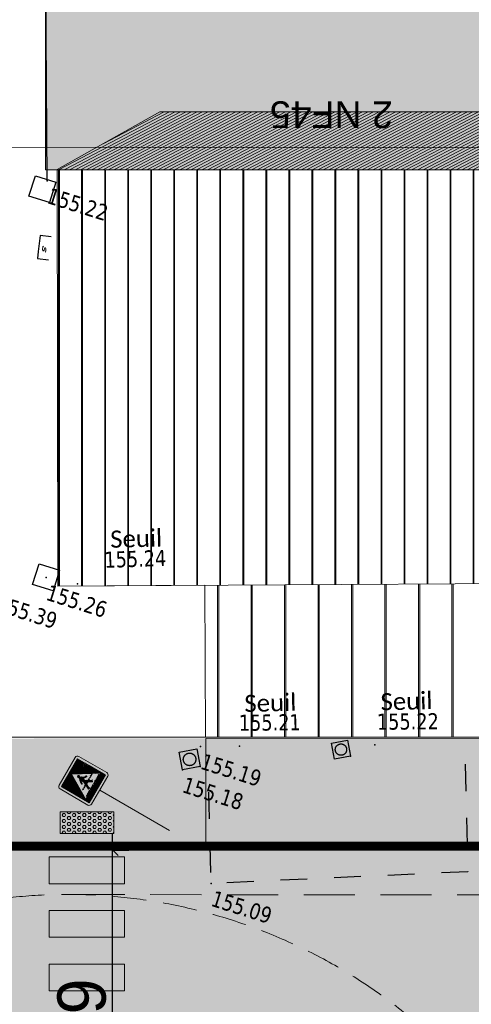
# Model space of a CAD drawing. Header units: millimetres. Extents: x 24647 to 200269, y -67453 to 4484.
# Tile 167 of 231: x 35540 to 36382, y -50688 to -48852. Entities that reach past the tile are written whole.
import ezdxf
from ezdxf.enums import TextEntityAlignment as Align
from ezdxf.lldxf.tags import DXFTag

# ---------------------------------------------------------------- set-up
doc = ezdxf.new("R2010")
doc.units = ezdxf.units.MM
for name, pattern in [('CACHE2', [4.7625, 3.175, -1.5875]), ('Continue', [1, 1, 0]), ('Ligne de quadrillage', [22.225, 12.7, -3.175, 3.175, -3.175]), ('Voie_sigh_lcon', [1, 1, 0]), ('Voie_sigh_seram', [1, 0.5, -0.5])]:
    doc.linetypes.add(name, pattern=pattern)
doc.layers.get('0').update_dxf_attribs({"lineweight": 9})
doc.layers.add('- Poly 02', color=7, linetype='Continuous', lineweight=13, true_color=0x51879e, plot=False)
doc.layers.add('0_Construction 1', color=80, linetype='Continuous', lineweight=13, plot=False)
for name, color, linetype, lineweight in [('0_Cotes 500', 137, 'Continuous', 5), ('0_Marquage au sol', 201, 'Continuous', 5), ('0H_Végétation', 73, 'Continuous', 9), ('E_Pointillé', 7, 'CACHE2', 5), ('E_Trait Epais', 42, 'Continuous', 30), ('E_Trait Vu', 142, 'Continuous', 20), ('EH_V_Zinc', 8, 'Continuous', 9), ('P_Trait tres fin', 151, 'Continuous', 9), ('P_Voirie', 41, 'Continuous', 15)]:
    doc.layers.add(name, color=color, linetype=linetype, lineweight=lineweight)
doc.layers.add('0H_Sols', color=9, linetype='Continuous', lineweight=5, transparency=0.5)
for name, color, linetype in [('Assa_sym_A', 7, 'Continue'), ('Bati_sou', 7, 'Continue'), ('Limi_clo', 7, 'Cloture_Legere'), ('Topo_ptco', 7, 'Continue'), ('Topo_ptco_alt', 3, 'Continue'), ('Voie_sigh', 7, 'Voie_sigh_lcon')]:
    doc.layers.add(name, color=color, linetype=linetype)
doc.layers.add('Hach Ombre', color=7, linetype='Continuous', lineweight=13, true_color=0x303030)
doc.layers.add('R_CFA', color=7, linetype='ELEC_CFA', lineweight=18, true_color=0x00b32d)
doc.styles.add('Agency Style', font='arial.ttf')
doc.styles.add('Legend', font='calibri.ttf')
doc.styles.add('LOGO', font='ITALICC8.SHX')
doc.styles.get("Standard").update_dxf_attribs({"font": 'GOTHIC.TTF'})
doc.styles.add('Verdana 1.0', font='verdana.ttf', dxfattribs={"width": 0.8, "height": 0.2})
doc.linetypes.add('Cloture_Legere', pattern='A,1,[1,croix.shx,S=0.2,R=0,X=-0.3,Y=0],0.0001', length=1.0001)
tags = doc.linetypes.add('ELEC_CFA', pattern='A,12,-5,["CFA",Standard,S=2.54,R=0,X=-2.54,Y=-1.27],-5', length=22).pattern_tags.tags
tags[6] = DXFTag(74, 10)
doc.linetypes.add('LIMITE2', pattern='A,6.35,-2.54,[132,ltypeshp.shx,S=2.54,R=0,X=-2.54,Y=0],-2.54,25.4', length=36.83)
doc.dimstyles.new('Cotes 500', dxfattribs={"dimtxt": 90, "dimasz": 20, "dimexe": 30, "dimexo": 50, "dimgap": 10, "dimtad": 1, "dimdec": 0, "dimzin": 9, "dimdsep": 46, "dimtxsty": 'Standard', "dimblk": 'OBLIQUE', "dimcen": -25, "dimdle": 30, "dimazin": 0, "dimtfac": 1, "dimtdec": 0, "dimtix": 1, "dimtmove": 0, "dimatfit": 3, "dimldrblk": 'SMALL', "dimfxl": 100, "dimfxlon": 1, "dimarcsym": 0})

# ---------------------------------------------------------------- blocks, each defined once
blk = doc.blocks.new('_Oblique')
at = {"color": 0, "linetype": 'ByBlock', "lineweight": -2}
blk.add_line((-0.5, -0.5), (0.5, 0.5), dxfattribs=at)
blk = doc.blocks.new('*D604')
at = {"layer": '0_Cotes 500', "color": 0, "lineweight": -2, "transparency": 16777216}
for p, q in [((35713.4, -51109.9), (35713.4, -50370.6)), ((35713.4, -50400.6), (35743.4, -50400.6)), ((35713.4, -51079.9), (35683.4, -51079.9))]:
    blk.add_line(p, q, dxfattribs=at)
at = {"layer": 'Defpoints', "color": 0, "transparency": 16777216}
for p in [(35713.4, -50400.6), (35713.4, -50400.6), (35713.4, -51079.9)]:
    blk.add_point(p, dxfattribs=at)
at = {"layer": '0_Cotes 500', "color": 0, "lineweight": -2, "transparency": 16777216, "xscale": 20, "yscale": 20, "zscale": 20}
for p, rotation in [((35713.4, -50400.6), 90.00000000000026), ((35713.4, -51079.9), 270.0000000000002)]:
    blk.add_blockref('_Oblique', p, dxfattribs=dict(at, rotation=rotation))
at = {"layer": '0_Cotes 500', "color": 0, "transparency": 16777216, "insert": (35656.1, -50740.3), "char_height": 90, "attachment_point": 5, "rotation": 90}
blk.add_mtext('679', dxfattribs=at)
blk = doc.blocks.new('_Small')
at = {"color": 0, "linetype": 'ByBlock', "lineweight": -2}
blk.add_circle((0, 0), 0.25, dxfattribs=at)
blk = doc.blocks.new('Topo_Ptco')
at = {"color": 0}
blk.add_point((0, 0), dxfattribs=at)
at = {"layer": 'Topo_ptco_alt', "style": 'Verdana 1.0', "width": 0.8}
blk.add_attdef('ALT', text='', height=0.3, dxfattribs=at).set_placement((0.1, -0.1), align=Align.TOP_LEFT)
blk = doc.blocks.new('Assa_Reg_Car')
at = {"color": 7, "linetype": 'ByBlock', "lineweight": -2}
for p, q in [((0, 0), (0, 1)), ((0, 1), (1, 1)), ((1, 1), (1, 0)), ((1, 0), (0, 0))]:
    blk.add_line(p, q, dxfattribs=at)
blk.add_circle((0.5, 0.5), 0.35, dxfattribs=at)
blk = doc.blocks.new('Assa_Bran_Ep')
at = {"color": 5, "linetype": 'ByBlock', "lineweight": -2}
blk.add_lwpolyline([(-0.202, 0.202), (0.198, 0.202), (0.198, -0.198), (-0.202, -0.198)], close=True, dxfattribs=at)
blk = doc.blocks.new('Bati_Sou')
at = {"color": 7, "linetype": 'ByBlock', "lineweight": -2}
blk.add_lwpolyline([(0, 1), (0, 0), (1, 0), (1, 1)], dxfattribs=at)
at = {"color": 7, "linetype": 'ByBlock', "lineweight": -2, "style": 'LOGO'}
blk.add_text('S', height=0.304, dxfattribs=at).set_placement((0.397, 0.353))
blk = doc.blocks.new('plantopo')
at = {"layer": 'Limi_clo', "flags": 128}
blk.add_lwpolyline([(1270588.779, 7266634.312), (1270586.027, 7266642.881), (1270584.439, 7266647.763), (1270604.936, 7266685.409), (1270611.715, 7266688.84), (1270624.222, 7266686.8), (1270636.815, 7266684.863), (1270639.916, 7266672.464), (1270642.88, 7266660.436)], dxfattribs=at)
at = {"layer": 'Voie_sigh', "color": 60, "linetype": 'Voie_sigh_seram', "flags": 128}
blk.add_lwpolyline([(1270599.464, 7266626.253), (1270600.109, 7266624.354), (1270595.609, 7266622.716), (1270594.958, 7266624.619)], dxfattribs=at)
at = {"layer": 'Assa_sym_A', "color": 5}
for p in [(1270588.743, 7266634.132, 155.215), (1270590.971, 7266627.244, 155.263)]:
    blk.add_blockref('Assa_Bran_Ep', p, dxfattribs=at)
at = {"layer": 'Assa_sym_A'}
for p, xscale, yscale, rotation in [((1270597.108, 7266625.617, 155.212), 0.3032583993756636, 0.3032583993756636, 27.55804179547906), ((1270594.465, 7266624.579, 155.184), 0.33408318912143, 0.33408318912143, 27.68084035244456)]:
    blk.add_blockref('Assa_Reg_Car', p, dxfattribs=dict(at, xscale=xscale, yscale=yscale, rotation=rotation))
at = {"layer": 'Bati_sou', "xscale": 0.4314859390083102, "yscale": 0.2078867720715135, "rotation": 280.9588482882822}
blk.add_blockref('Bati_Sou', (1270588.958, 7266633.297, 155.188), dxfattribs=at)
at = {"layer": 'Topo_ptco'}
ref = blk.add_blockref('Topo_Ptco', (1270588.779, 7266634.312, 155.216), dxfattribs=at)
ref.add_attrib('ALT', '155.22', dxfattribs={"layer": 'Topo_ptco_alt', "height": 0.3, "style": 'Verdana 1.0', "width": 0.8}).set_placement((1270588.879, 7266634.212, 155.216), align=Align.TOP_LEFT)
ref = blk.add_blockref('Topo_Ptco', (1270591.564, 7266627.303, 155.24), dxfattribs=at)
ref.add_attrib('ALT', '155.24', dxfattribs={"layer": 'Topo_ptco_alt', "height": 0.3, "rotation": 19.1686, "style": 'Verdana 1.0', "width": 0.8}).set_placement((1270591.859, 7266628.025), align=Align.TOP_LEFT)
ref = blk.add_blockref('Topo_Ptco', (1270590.971, 7266627.244, 155.263), dxfattribs=at)
ref.add_attrib('ALT', '155.26', dxfattribs={"layer": 'Topo_ptco_alt', "height": 0.3, "style": 'Verdana 1.0', "width": 0.8}).set_placement((1270591.071, 7266627.144, 155.263), align=Align.TOP_LEFT)
ref = blk.add_blockref('Topo_Ptco', (1270597.747, 7266626.097, 155.217), dxfattribs=at)
ref.add_attrib('ALT', '155.22', dxfattribs={"layer": 'Topo_ptco_alt', "height": 0.3, "rotation": 17.9379, "style": 'Verdana 1.0', "width": 0.8}).set_placement((1270597.61, 7266626.66), align=Align.TOP_LEFT)
ref = blk.add_blockref('Topo_Ptco', (1270590.148, 7266626.769, 155.39), dxfattribs=at)
ref.add_attrib('ALT', '155.39', dxfattribs={"layer": 'Topo_ptco_alt', "height": 0.3, "style": 'Verdana 1.0', "width": 0.8}).set_placement((1270590.248, 7266626.669, 155.39), align=Align.TOP_LEFT)
ref = blk.add_blockref('Topo_Ptco', (1270595.346, 7266625.319, 155.213), dxfattribs=at)
ref.add_attrib('ALT', '155.21', dxfattribs={"layer": 'Topo_ptco_alt', "height": 0.3, "rotation": 17.9379, "style": 'Verdana 1.0', "width": 0.8}).set_placement((1270595.161, 7266625.873), align=Align.TOP_LEFT)
for p in [(1270597.377, 7266625.757), (1270594.761, 7266624.734)]:
    blk.add_blockref('Topo_Ptco', p, dxfattribs=at)
ref = blk.add_blockref('Topo_Ptco', (1270594.657, 7266625.097, 155.191), dxfattribs=at)
ref.add_attrib('ALT', '155.19', dxfattribs={"layer": 'Topo_ptco_alt', "height": 0.3, "style": 'Verdana 1.0', "width": 0.8}).set_placement((1270594.757, 7266624.997, 155.191), align=Align.TOP_LEFT)
ref = blk.add_blockref('Topo_Ptco', (1270594.465, 7266624.579, 155.179), dxfattribs=at)
ref.add_attrib('ALT', '155.18', dxfattribs={"layer": 'Topo_ptco_alt', "height": 0.3, "style": 'Verdana 1.0', "width": 0.8}).set_placement((1270594.565, 7266624.479, 155.179), align=Align.TOP_LEFT)
ref = blk.add_blockref('Topo_Ptco', (1270595.609, 7266622.716, 155.095), dxfattribs=at)
ref.add_attrib('ALT', '155.09', dxfattribs={"layer": 'Topo_ptco_alt', "height": 0.3, "style": 'Verdana 1.0', "width": 0.8}).set_placement((1270595.709, 7266622.616, 155.095), align=Align.TOP_LEFT)
at = {"style": 'Legend'}
for p in [(1270591.949, 7266628.129), (1270597.661, 7266626.74), (1270595.25, 7266625.952)]:
    blk.add_text('Seuil', height=0.32, rotation=18.9602, dxfattribs=at).set_placement(p)
blk = doc.blocks.new('Sign 29-PH')
at = {"color": 5, "linetype": 'Continuous', "true_color": 0x0000fa}
for p, q in [((-30, 30.6), (4.4, 65)), ((-30, 31.9), (3.1, 65)), ((-30, 33.1), (1.9, 65)), ((-30, 34.3), (0.7, 65)), ((-30, 35.6), (-0.6, 65)), ((-30, 36.8), (-1.8, 65)), ((-30, 38.1), (-3.1, 65)), ((-30, 39.3), (-4.3, 65)), ((-30, 40.5), (-5.5, 65)), ((-30, 41.8), (-6.8, 65)), ((-30, 43), (-8, 65)), ((-30, 44.2), (-9.2, 65)), ((-30, 45.5), (-10.5, 65)), ((-30, 46.7), (-11.7, 65)), ((-30, 48), (-13, 65)), ((-30, 49.2), (-14.2, 65)), ((-30, 50.4), (-15.4, 65)), ((-30, 51.7), (-16.7, 65)), ((-30, 52.9), (-17.9, 65)), ((-30, 54.1), (-19.1, 65)), ((-30, 55.4), (-20.4, 65)), ((-30, 56.6), (-21.6, 65)), ((-30, 57.9), (-22.9, 65)), ((-30, 59.1), (-24.1, 65)), ((-30, 60.3), (-25.3, 65)), ((-30, 61.6), (-26.6, 65)), ((-30, 62.8), (-27.8, 65)), ((-30, 64), (-29, 65)), ((-30, 29.4), (-1.1, 58.3)), ((-30, 28.2), (-3.1, 55.1)), ((0.7, 60.1), (5.6, 65)), ((1.2, 59.3), (6.8, 65)), ((1.6, 58.5), (8.1, 65)), ((2.1, 57.8), (9.3, 65)), ((2.5, 57), (10.6, 65)), ((3, 56.2), (11.8, 65)), ((3.5, 55.4), (13, 65)), ((3.9, 54.7), (14.3, 65)), ((4.4, 53.9), (15.5, 65)), ((4.8, 53.1), (16.7, 65)), ((5.3, 52.3), (18, 65)), ((5.7, 51.5), (19.2, 65)), ((6.2, 50.8), (20.5, 65)), ((6.7, 50), (21.7, 65)), ((7.1, 49.2), (22.9, 65)), ((7.6, 48.4), (24.2, 65)), ((8, 47.6), (25.4, 65)), ((8.5, 46.9), (26.6, 65)), ((9, 46.1), (27.9, 65)), ((9.4, 45.3), (29.1, 65)), ((9.9, 44.5), (30, 64.6)), ((10.3, 43.7), (30, 63.4)), ((10.8, 43), (30, 62.2)), ((11.2, 42.2), (30, 60.9)), ((11.7, 41.4), (30, 59.7)), ((12.2, 40.6), (30, 58.5)), ((12.6, 39.8), (30, 57.2)), ((13.1, 39.1), (30, 56)), ((-30, 26.9), (-5, 51.9)), ((-30, 25.7), (-7, 48.7)), ((-30, 24.4), (-9, 45.5)), ((-30, 23.2), (-10.9, 42.3)), ((-30, 22), (-12.9, 39.1)), ((13.5, 38.3), (30, 54.7)), ((14, 37.5), (30, 53.5)), ((14.5, 36.7), (30, 52.3)), ((14.9, 35.9), (30, 51)), ((15.4, 35.2), (30, 49.8)), ((15.8, 34.4), (30, 48.6)), ((16.3, 33.6), (30, 47.3)), ((16.7, 32.8), (30, 46.1)), ((17.2, 32), (30, 44.8)), ((17.7, 31.3), (30, 43.6)), ((18.1, 30.5), (30, 42.4)), ((18.6, 29.7), (30, 41.1)), ((19, 28.9), (30, 39.9)), ((19.5, 28.2), (30, 38.7)), ((19.9, 27.4), (30, 37.4)), ((-30, 20.7), (-14.9, 35.9)), ((-30, 19.5), (-16.8, 32.7)), ((-30, 18.3), (-18.8, 29.5)), ((-30, 17), (-20.7, 26.3)), ((-30, 15.8), (-22.7, 23.1)), ((-30, 14.5), (-24.7, 19.9)), ((20.4, 26.6), (30, 36.2)), ((20.9, 25.8), (30, 34.9)), ((21.3, 25), (30, 33.7)), ((21.8, 24.3), (30, 32.5)), ((22.2, 23.5), (30, 31.2)), ((22.7, 22.7), (30, 30)), ((23.2, 21.9), (30, 28.8)), ((23.6, 21.1), (30, 27.5)), ((24.1, 20.4), (30, 26.3)), ((24.5, 19.6), (30, 25.1)), ((25, 18.8), (30, 23.8)), ((25.4, 18), (30, 22.6)), ((25.9, 17.2), (30, 21.3)), ((26.4, 16.5), (30, 20.1)), ((26.8, 15.7), (30, 18.9)), ((-30, 13.3), (-26.6, 16.7)), ((-30, 12.1), (-28.6, 13.5)), ((-30, 5.9), (-22.5, 13.3)), ((-30, 7.1), (-23.8, 13.3)), ((-30, 8.4), (-25, 13.3)), ((-30, 9.6), (-26.3, 13.3)), ((-30, 10.8), (-27.5, 13.3)), ((-29.6, 5), (-21.3, 13.3)), ((-28.4, 5), (-20.1, 13.3)), ((-27.2, 5), (-18.8, 13.3)), ((-25.9, 5), (-17.6, 13.3)), ((-24.7, 5), (-16.4, 13.3)), ((-23.5, 5), (-15.1, 13.3)), ((-22.2, 5), (-13.9, 13.3)), ((-21, 5), (-12.6, 13.3)), ((-19.7, 5), (-11.4, 13.3)), ((-18.5, 5), (-10.2, 13.3)), ((-17.3, 5), (-8.9, 13.3)), ((-16, 5), (-7.7, 13.3)), ((-14.8, 5), (-6.5, 13.3)), ((-13.6, 5), (-5.2, 13.3)), ((-12.3, 5), (-4, 13.3)), ((-11.1, 5), (-2.7, 13.3)), ((-9.8, 5), (-1.5, 13.3)), ((-8.6, 5), (-0.3, 13.3)), ((-7.4, 5), (1, 13.3)), ((-6.1, 5), (2.2, 13.3)), ((-4.9, 5), (3.4, 13.3)), ((-3.7, 5), (4.7, 13.3)), ((-2.4, 5), (5.9, 13.3)), ((-1.2, 5), (7.2, 13.3)), ((0.1, 5), (8.4, 13.3)), ((1.3, 5), (9.6, 13.3)), ((2.5, 5), (10.9, 13.3)), ((3.8, 5), (12.1, 13.3)), ((5, 5), (13.3, 13.3)), ((6.2, 5), (14.6, 13.3)), ((7.5, 5), (15.8, 13.3)), ((8.7, 5), (17.1, 13.3)), ((9.9, 5), (18.3, 13.3)), ((11.2, 5), (19.5, 13.3)), ((12.4, 5), (20.8, 13.3)), ((13.7, 5), (22, 13.3)), ((14.9, 5), (23.2, 13.3)), ((16.1, 5), (24.5, 13.3)), ((17.4, 5), (25.7, 13.3)), ((18.6, 5), (27, 13.3)), ((19.8, 5), (28.2, 13.3)), ((21.1, 5), (30, 13.9)), ((22.3, 5), (30, 12.7)), ((23.6, 5), (30, 11.4)), ((24.8, 5), (30, 10.2)), ((26, 5), (30, 9)), ((27.3, 14.9), (30, 17.6)), ((27.3, 5), (30, 7.7)), ((27.7, 14.1), (30, 16.4)), ((28.2, 13.3), (30, 15.2)), ((28.5, 5), (30, 6.5)), ((29.7, 5), (30, 5.3))]:
    blk.add_line(p, q, dxfattribs=at)
at = {"linetype": 'Continuous'}
for p, q in [((-10.5, 34.1), (-7.6, 37)), ((-9.8, 33.5), (0.2, 43.5)), ((-7.4, 34.7), (-4.2, 37.9)), ((-5.9, 38.6), (-0.2, 44.4)), ((-4.8, 41), (-2.7, 43.1)), ((-4, 46.7), (-2.1, 48.7)), ((-3.8, 45.7), (-1, 48.5)), ((-3.7, 38.4), (0.9, 42.9)), ((-3.4, 37.5), (1.5, 42.3)), ((-3.1, 45.1), (-0.5, 47.8)), ((-3.1, 36.5), (2.2, 41.8)), ((-2.8, 35.6), (2.8, 41.2)), ((-2.7, 44.3), (0.1, 47.1)), ((-2.6, 43.2), (-0.6, 45.2)), ((-2.5, 34.6), (2, 39.1)), ((-2.3, 33.5), (2, 37.8)), ((2.1, 39.2), (3.4, 40.5)), ((2.7, 38.6), (4, 39.9)), ((3.3, 38), (4.6, 39.2)), ((3.9, 37.3), (5.1, 38.5)), ((4.4, 36.6), (5.5, 37.7)), ((4.9, 35.8), (5.9, 36.9)), ((-9.6, 21.3), (-9.5, 21.4)), ((-8.9, 20.8), (-2.1, 27.6)), ((-8.1, 20.3), (-3.6, 24.9)), ((-7.4, 19.8), (-5.1, 22.1)), ((-7.3, 23.7), (-0.6, 30.3)), ((-6.6, 19.3), (-6.6, 19.4)), ((-6, 26.1), (1.9, 34.1)), ((-4.8, 28.6), (1.9, 35.4)), ((-3.6, 31.1), (1.9, 36.6)), ((0.2, 31.2), (2, 32.9)), ((0.7, 30.4), (2.4, 32.1)), ((1.1, 29.5), (2.8, 31.3)), ((1.5, 28.7), (3.2, 30.4)), ((1.9, 27.9), (3.6, 29.6)), ((2.3, 27.1), (4, 28.8)), ((2.7, 26.3), (4.4, 27.9)), ((3.2, 25.4), (4.8, 27.1)), ((3.6, 24.6), (5.2, 26.3)), ((4, 23.8), (5.7, 25.4)), ((4.4, 23), (6.1, 24.6)), ((4.8, 22.2), (6.5, 23.8)), ((5.3, 21.3), (6.9, 23)), ((5.4, 35.1), (6.4, 36.1)), ((5.7, 20.5), (7.3, 22.1)), ((5.7, 18.1), (8.1, 20.5)), ((5.9, 34.3), (6.8, 35.2)), ((6.1, 19.7), (7.7, 21.3)), ((6.5, 33.7), (7.2, 34.4)), ((7.5, 18.7), (8.5, 19.6))]:
    blk.add_line(p, q, dxfattribs=at)
blk.add_lwpolyline([(-30, 0), (30, 0, 0.414214), (35, 5), (35, 65, 0.414214), (30, 70), (-30, 70, 0.414214), (-35, 65), (-35, 5, 0.414214)], format="xyb", close=True, dxfattribs=at)
at = {"color": 5, "linetype": 'Continuous', "true_color": 0x0000fa}
blk.add_lwpolyline([(-30, 5), (30, 5, 0.267949), (30, 5), (30, 65), (30, 65), (-30, 65, 3.732051), (-30, 65)], format="xyb", close=True, dxfattribs=at)
blk.add_lwpolyline([(-28.7, 13.3), (0.4, 60.7), (28.2, 13.3)], close=True, dxfattribs=at)
at = {"linetype": 'Continuous'}
for points in [[(6.3, 18.1), (8.7, 19.2), (1.9, 33.1), (2, 39.4), (3.9, 37.4), (5.8, 34.4), (6.6, 33.6), (7.2, 34.4), (5.1, 38.6), (3, 41), (0.2, 43.6), (-0.9, 45.7), (0.2, 46.9), (-1, 48.4), (-2.6, 48.8), (-3.6, 48.2), (-4.1, 47), (-3.7, 45.5), (-2.8, 44.9), (-2.6, 43.2), (-4.2, 42.2), (-6.3, 37.7), (-9.8, 35.6), (-10.4, 34.9), (-10.5, 34.6), (-10.5, 34.1), (-10.3, 33.9), (-10.1, 33.7), (-9.7, 33.5), (-9.3, 33.5), (-4.7, 36.4), (-3.8, 39), (-2.2, 33.7), (-8.4, 21.4), (-9.1, 21.7), (-9.6, 21.4), (-6.6, 19.3), (0.1, 31.5), (5.7, 20.5), (6.2, 19.6), (4.9, 18.1)], [(-18.8, 26.8), (-18.4, 28), (-16.7, 28), (-17.5, 26.8)], [(-14.4, 26.8), (-13.7, 28), (-15.4, 28), (-16.2, 26.8)], [(-11, 26.8), (-10.2, 28), (-11.8, 28), (-12.6, 26.8)], [(-6.6, 26.8), (-5.9, 28), (-8.4, 28), (-9.1, 26.8)], [(0.7, 26.8), (1.5, 27.9), (-0.9, 27.9), (-1.7, 26.8)], [(6.9, 26.8), (7.7, 28), (5.8, 28), (5, 26.8)], [(10.3, 26.8), (11.1, 28), (9, 28), (8.3, 26.8)], [(14.4, 26.8), (15.2, 28), (13.5, 28), (12.7, 26.8)], [(-23.6, 14.9), (-22.9, 16.1), (-24.6, 16.1), (-25.4, 14.9)], [(-22.1, 14.9), (-21.7, 16.1), (-20, 16.1), (-20.8, 14.9)], [(-17.8, 14.9), (-17, 16.1), (-18.8, 16.1), (-19.5, 14.9)], [(-14.3, 14.9), (-13.6, 16.1), (-15.1, 16.1), (-15.9, 14.9)], [(-10, 14.9), (-9.2, 16.1), (-11.7, 16.1), (-12.5, 14.9)], [(-5.4, 14.9), (-4.6, 16.1), (-7.1, 16.1), (-7.8, 14.9)], [(-0.6, 14.9), (0.2, 16.1), (-2.2, 16.1), (-3, 14.9)], [(3.3, 14.9), (4.1, 16.1), (2.2, 16.1), (1.4, 14.9)], [(6.9, 14.9), (7.7, 16.1), (5.7, 16.1), (4.9, 14.9)], [(11.1, 14.9), (11.9, 16.1), (10.1, 16.1), (9.4, 14.9)], [(14.2, 15.1), (15, 16.2), (13.2, 16.2), (12.5, 15.1)], [(17.9, 14.9), (18.7, 16.1), (16.9, 16.1), (16.2, 14.9)], [(21.6, 14.9), (22.4, 16.1), (20.6, 16.1), (19.9, 14.9)]]:
    blk.add_lwpolyline(points, close=True, dxfattribs=at)
for points in [[(-15.1, 16.1), (-15.9, 14.9)], [(-11.7, 16.1), (-12.4, 14.9)], [(4.1, 16.1), (3.3, 14.9)]]:
    blk.add_lwpolyline(points, dxfattribs=at)

msp = doc.modelspace()

# ---------------------------------------------------------------- hatches: boundary and pattern name
at = {"layer": '0_Marquage au sol'}
h = msp.add_hatch(dxfattribs=at)
h.set_pattern_fill('HEX', color=256)
h.set_pattern_definition([(0, (49136.9015, -73792.249), (0, 5.4992613), [3.175, -6.35]), (120, (49136.9015, -73792.249), (-4.7625, -2.7496307), [3.175, -6.35]), (60, (49140.0765, -73792.249), (-4.7625, 2.7496307), [3.175, -6.35])])
h.paths.add_polyline_path([(35615.3, -50329.4), (35715.3, -50329.4), (35715.3, -50369.4), (35615.3, -50369.4)])
at = {"layer": '0_Marquage au sol', "true_color": 0xffffff}
h = msp.add_hatch(color=7, dxfattribs=at)
h.dxf.hatch_style = 1
h.paths.add_polyline_path([(35595.3, -50413.1), (35735.3, -50413.1), (35735.3, -50463.1), (35595.3, -50463.1)])
h = msp.add_hatch(color=7, dxfattribs=at)
h.dxf.hatch_style = 1
h.paths.add_polyline_path([(35595.3, -50513.1), (35735.3, -50513.1), (35735.3, -50563.1), (35595.3, -50563.1)])
h = msp.add_hatch(color=7, dxfattribs=at)
h.dxf.hatch_style = 1
h.paths.add_polyline_path([(35595.3, -50613.1), (35735.3, -50613.1), (35735.3, -50663.1), (35595.3, -50663.1)])
at = {"layer": '0H_Sols', "true_color": 0xc2c2c2, "transparency": 33554559}
h = msp.add_hatch(color=9, dxfattribs=at)
h.dxf.hatch_style = 1
edge = h.paths.add_edge_path()
edge.add_line((40986.3, -55255.2), (41857.9, -55741.9))
edge.add_line((41857.9, -55741.9), (42659.3, -54310.1))
edge.add_line((42659.3, -54310.1), (42667, -54234.6))
edge.add_line((42667, -54234.6), (43496.3, -52755))
edge.add_line((43496.3, -52755), (43919.6, -52607.3))
edge.add_line((43919.6, -52607.3), (44647.8, -53012.8))
edge.add_line((44647.8, -53012.8), (44675, -53032))
edge.add_line((44675, -53032), (44921.6, -52661.7))
edge.add_line((44921.6, -52661.7), (42926, -51562.1))
edge.add_line((42926, -51562.1), (43259.5, -50953.5))
edge.add_line((43259.5, -50953.5), (43259.5, -49723.3))
edge.add_line((43259.5, -49723.3), (41532.4, -49723.3))
edge.add_line((41532.4, -49723.3), (41532.4, -48272.4))
edge.add_line((41532.4, -48272.4), (41686.3, -45763.4))
edge.add_line((41686.3, -45763.4), (39409.9, -44633.7))
edge.add_line((39409.9, -44633.7), (39381.5, -44638.5))
edge.add_line((39381.5, -44638.5), (39376.4, -45156.5))
edge.add_line((39376.4, -45156.5), (39325.9, -45226.8))
edge.add_line((39325.9, -45226.8), (37978.9, -45686.6))
edge.add_line((37978.9, -45686.6), (37940.1, -45714))
edge.add_line((37940.1, -45714), (37922.7, -45764.2))
edge.add_line((37922.7, -45764.2), (38326.8, -47497.8))
edge.add_line((38326.8, -47497.8), (37213.1, -47757.4))
edge.add_line((37213.1, -47757.4), (37213.1, -48667.2))
edge.add_line((37213.1, -48667.2), (35588, -48667.2))
edge.add_line((35588, -48667.2), (35588, -49131.7))
edge.add_line((35588, -49131.7), (37606.3, -49131.7))
edge.add_line((37606.3, -49131.7), (37606.3, -47925.3))
edge.add_line((37606.3, -47925.3), (40982.8, -47925.3))
edge.add_line((40982.8, -47925.3), (40982.8, -48943.3))
edge.add_line((40982.8, -48943.3), (40635.2, -48943.3))
edge.add_line((40635.2, -48943.3), (40635.2, -49945.2))
edge.add_line((40635.2, -49945.2), (40812.6, -49944.4))
edge.add_line((40812.6, -49944.4), (40812.6, -49960))
edge.add_line((40812.6, -49960), (43019.6, -49960))
edge.add_line((43019.6, -49960), (43019.6, -50950.2))
edge.add_line((43019.6, -50950.2), (42315.2, -50950.2))
edge.add_line((42315.2, -50950.2), (42315.2, -50803.7))
edge.add_line((42315.2, -50803.7), (40113.8, -50803.7))
edge.add_line((40113.8, -50803.7), (40113.8, -51562.5))
edge.add_line((40113.8, -51562.5), (40914.3, -51562.5))
edge.add_line((40914.3, -51562.5), (40914.3, -52444.6))
edge.add_line((40914.3, -52444.6), (38295.3, -52444.6))
edge.add_line((38295.3, -52444.6), (38295.3, -54201.2))
edge.add_line((38295.3, -54201.2), (38688.7, -54201.2))
edge.add_line((38688.7, -54201.2), (38796.4, -54228.3))
edge.add_line((38796.4, -54228.3), (39088.7, -54398.4))
edge.add_line((39088.7, -54398.4), (39336.4, -54466.3))
edge.add_line((39336.4, -54466.3), (39585.1, -54402.2))
edge.add_line((39585.1, -54402.2), (40817.4, -53709.9))
edge.add_arc((41158, -54434.5), 800.7, 42.1867, 115.1753, ccw=False)
edge.add_line((41751.3, -53896.8), (40986.3, -55255.2))
h = msp.add_hatch(color=9, dxfattribs=at)
h.dxf.hatch_style = 1
edge = h.paths.add_edge_path()
edge.add_line((37552.3, -61430.3), (37002.7, -61396.8))
edge.add_line((37002.7, -61396.8), (37003.6, -61381.8))
edge.add_line((37003.6, -61381.8), (37029.6, -61229.9))
edge.add_line((37029.6, -61229.9), (37072, -61081.8))
edge.add_line((37072, -61081.8), (37118.8, -60948.1))
edge.add_line((37118.8, -60948.1), (37165.5, -60814.5))
edge.add_line((37165.5, -60814.5), (37182.2, -60659.2))
edge.add_line((37182.2, -60659.2), (37186, -60575.3))
edge.add_line((37186, -60575.3), (37182.3, -60396.4))
edge.add_line((37182.3, -60396.4), (37167.8, -59896.6))
edge.add_line((37167.8, -59896.6), (37165.3, -59867.9))
edge.add_line((37165.3, -59867.9), (37093.3, -59373.1))
edge.add_line((37093.3, -59373.1), (37079.6, -59284.1))
edge.add_line((37079.6, -59284.1), (36928, -58807.7))
edge.add_line((36928, -58807.7), (36918.2, -58785))
edge.add_line((36918.2, -58785), (36721.2, -58325.4))
edge.add_line((36721.2, -58325.4), (36712.2, -58306.8))
edge.add_line((36712.2, -58306.8), (36476.9, -57865.6))
edge.add_line((36476.9, -57865.6), (36256.4, -57983.5))
edge.add_line((36256.4, -57983.5), (35594.1, -56854.6))
edge.add_line((35594.1, -56854.6), (35585.1, -56839.3))
edge.add_line((35585.1, -56839.3), (34981.2, -55818.2))
edge.add_line((34981.2, -55818.2), (34716.1, -54952.2))
edge.add_line((34716.1, -54952.2), (34577.5, -53729.4))
edge.add_line((34577.5, -53729.4), (34495.5, -52232.5))
edge.add_line((34495.5, -52232.5), (34472.8, -51427.2))
edge.add_arc((35472.5, -51400.6), 1000, 90, 181.5254, ccw=False)
edge.add_line((35472.5, -50400.6), (36646.4, -50400.6))
edge.add_arc((36619.2, -51402.1), 1001.9, 2.233, 88.4441, ccw=False)
edge.add_line((37620.4, -51363.1), (37620.4, -56339.7))
edge.add_line((37620.4, -56339.7), (37555.9, -56644))
edge.add_line((37555.9, -56644), (37135, -57592.4))
edge.add_line((37135, -57592.4), (37140.6, -57929))
edge.add_line((37140.6, -57929), (37365.8, -58393.9))
edge.add_line((37365.8, -58393.9), (37388.8, -58446.2))
edge.add_line((37388.8, -58446.2), (37408.1, -58500))
edge.add_line((37408.1, -58500), (37598.3, -59097.6))
edge.add_line((37598.3, -59097.6), (37615.6, -59160.7))
edge.add_line((37615.6, -59160.7), (37627.7, -59225.1))
edge.add_line((37627.7, -59225.1), (37668.6, -59506.9))
edge.add_line((37668.6, -59506.9), (37709.6, -59788.7))
edge.add_line((37709.6, -59788.7), (37714.9, -59834.6))
edge.add_line((37714.9, -59834.6), (37717.6, -59880.7))
edge.add_line((37717.6, -59880.7), (37727.2, -60210.8))
edge.add_line((37727.2, -60210.8), (37736.7, -60541))
edge.add_line((37736.7, -60541), (37736.3, -60599.9))
edge.add_line((37736.3, -60599.9), (37728.8, -60767.7))
edge.add_line((37728.8, -60767.7), (37715.1, -60883.5))
edge.add_line((37715.1, -60883.5), (37684.7, -60996.1))
edge.add_line((37684.7, -60996.1), (37637.9, -61129.7))
edge.add_line((37637.9, -61129.7), (37591.2, -61263.4))
edge.add_line((37591.2, -61263.4), (37567.3, -61345.8))
edge.add_line((37567.3, -61345.8), (37552.3, -61430.3))
edge = h.paths.add_edge_path(flags=16)
edge.add_line((36230.4, -51976), (36230.4, -51640.6))
edge.add_arc((35665.3, -51640.6), 565.1, 0, 180)
edge.add_line((35100.3, -51640.6), (35100.3, -54355.9))
edge.add_line((35100.3, -54355.9), (35100.3, -54690.9))
edge.add_line((35100.3, -54690.9), (35111.3, -54838.9))
edge.add_line((35111.3, -54838.9), (35144.1, -54983.6))
edge.add_line((35144.1, -54983.6), (35332.1, -55597.9))
edge.add_line((35332.1, -55597.9), (35352.9, -55653.8))
edge.add_line((35352.9, -55653.8), (35380.2, -55706.8))
edge.add_line((35380.2, -55706.8), (35951.4, -56669.1))
edge.add_arc((36080.4, -56592.5), 150, 210.6903, 360)
edge.add_line((36230.4, -56592.5), (36230.4, -51976))
edge = h.paths.add_edge_path(flags=16)
edge.add_line((36630.4, -51855.7), (36630.4, -56985.2))
edge.add_line((36630.4, -56985.2), (36637.7, -57038.7))
edge.add_line((36637.7, -57038.7), (36678.7, -57121.1))
edge.add_line((36678.7, -57121.1), (36698.4, -57153.8))
edge.add_arc((36826.9, -57076.4), 150, 211.0465, 336.0686)
edge.add_line((36964, -57137.3), (37236, -56524.5))
edge.add_line((37236, -56524.5), (37261.7, -56445.2))
edge.add_line((37261.7, -56445.2), (37270.4, -56362.3))
edge.add_line((37270.4, -56362.3), (37270.4, -51375.7))
edge.add_arc((37190.4, -51370.4), 80.2, 356.2153, 543.7847)
edge.add_line((37110.4, -51375.7), (36630.4, -51855.7))
at = {"layer": '0H_Végétation', "transparency": 33554687}
h = msp.add_hatch(dxfattribs=at)
h.set_pattern_fill('ANSI35', color=256, scale=8)
h.set_pattern_definition([(117.612453, (-14100.4, 36322.35), (-45.014025, -23.545223), []), (117.612453, (-14089.667, 36356.63), (-45.014025, -23.545223), [63.5, -12.7, 0, -12.7])])
h.paths.add_polyline_path([(35579.3, -47738.7), (35588, -48667.2), (37213.1, -48667.2), (37213.1, -47757.4), (38326.8, -47497.8), (37922.7, -45764.2), (37928.3, -45728.1), (37951.8, -45699.8), (37978.9, -45686.6), (39255.7, -45256.4), (39325.9, -45226.8), (39369.4, -45179.6), (39376.4, -45156.5), (39381.5, -44638.5), (38660.4, -44758.6)])
h.paths.add_polyline_path([(43747.7, -46989.1), (41535.1, -48277.1), (41531.4, -49720), (43259.5, -49723.3), (43259.5, -50953.5), (42926, -51562.1), (44921.6, -52661.7), (46802.5, -50037.6), (44770.3, -48668.2)])
edge = h.paths.add_edge_path()
edge.add_line((38296.1, -56898.8), (41532, -58639.5))
edge.add_line((41532, -58639.5), (42181.1, -57586.8))
edge.add_line((42181.1, -57586.8), (42480.2, -56961.4))
edge.add_line((42480.2, -56961.4), (42623.3, -56617.5))
edge.add_line((42623.3, -56617.5), (42257.4, -56357.3))
edge.add_line((42257.4, -56357.3), (42513.4, -56115.2))
edge.add_line((42513.4, -56115.2), (43335.7, -54700.8))
edge.add_line((43335.7, -54700.8), (42659.3, -54310.1))
edge.add_line((42659.3, -54310.1), (42667, -54234.6))
edge.add_line((42667, -54234.6), (42844.8, -53913.1))
edge.add_line((42844.8, -53913.1), (43496.3, -52755))
edge.add_arc((43801.2, -52948.2), 360.9, 70.8511, 147.6337, ccw=False)
edge.add_line((43919.6, -52607.3), (44620.5, -52993.7))
edge.add_line((44620.5, -52993.7), (44675, -53032))
edge.add_line((44675, -53032), (44757.7, -53151.6))
edge.add_line((44757.7, -53151.6), (44874.5, -53248.3))
edge.add_line((44874.5, -53248.3), (44864.1, -53269.6))
edge.add_line((44864.1, -53269.6), (44874.6, -53284.9))
edge.add_line((44874.6, -53284.9), (44445.3, -54169.9))
edge.add_line((44445.3, -54169.9), (43972.2, -55145.1))
edge.add_line((43972.2, -55145.1), (43914, -55291.4))
edge.add_line((43914, -55291.4), (43820.2, -55527))
edge.add_line((43820.2, -55527), (43755.9, -55688.4))
edge.add_line((43755.9, -55688.4), (43727.8, -55759))
edge.add_line((43727.8, -55759), (43412.7, -56550.4))
edge.add_line((43412.7, -56550.4), (42853.1, -57955.8))
edge.add_line((42853.1, -57955.8), (42433.9, -59106.2))
edge.add_line((42433.9, -59106.2), (38295.4, -60925.1))
edge.add_line((38295.4, -60925.1), (38296.1, -56898.8))
edge = h.paths.add_edge_path(flags=17)
edge.add_arc((41158, -54434.5), 800.7, 42.1867, 115.1753)
edge.add_line((40817.4, -53709.9), (39585.1, -54402.2))
edge.add_arc((39340.2, -53966.3), 500, 239.7913, 299.3295, ccw=False)
edge.add_line((39088.7, -54398.4), (38796.4, -54228.3))
edge.add_arc((38695.8, -54401.1), 200, 59.7913, 180)
edge.add_line((38495.8, -54401.1), (38495.8, -55284.7))
edge.add_arc((38995.8, -55284.7), 500, 180, 239.6721)
edge.add_line((38743.3, -55716.2), (39239.7, -56006.6))
edge.add_arc((39787.2, -54938.7), 1200.1, 242.8599, 330.2439)
edge.add_line((40829.1, -55534.3), (41751.3, -53896.8))
at = {"layer": 'EH_V_Zinc'}
h = msp.add_hatch(dxfattribs=at)
h.set_pattern_fill('JIS_LC_8', color=256, scale=5.5, angle=45, style=0)
h.set_pattern_definition([(90, (-6729.594, -41696), (-42.9, 0), []), (90, (-6728.04, -41694.443), (-42.9, 0), [])])
h.paths.add_polyline_path([(38624, -49131.7), (37669.5, -49134.9), (37669.5, -49133.9), (35610.2, -49131.7), (35611.2, -49907.9), (35884.9, -49906.3), (36880, -49900.5), (36878.5, -49685.3), (37238.1, -49683.2), (37239.6, -49898.4), (38110.1, -49893.3), (38108.5, -49678.1), (38622.8, -49675.1)])
h.paths.add_polyline_path([(43019.6, -50384.5), (43019.6, -49960), (41531.4, -49960), (40812.7, -49960), (40812.6, -49945.2), (40113.8, -49945.2), (40113.8, -49965.2), (40113.8, -50384.5)])
h = msp.add_hatch(dxfattribs=at)
h.set_pattern_fill('JIS_LC_8', color=256, scale=8, angle=45, style=0)
h.set_pattern_definition([(90, (-6585.683, -28510.84), (-62.4, 0), []), (90, (-6583.42, -28508.574), (-62.4, 0), [])])
h.paths.add_polyline_path([(38622.8, -49675.1), (38108.5, -49678.1), (38110.1, -49893.3), (37239.6, -49898.4), (37238.1, -49683.2), (36878.5, -49685.3), (36880, -49900.5), (35884.9, -49906.3), (35886.5, -50189.6), (36895.5, -50190), (36895.5, -50190), (37612.4, -50192.3), (37614.8, -50192.4), (38624, -50189.5)])
h.paths.add_polyline_path([(43019.6, -50950.2), (43019.6, -50384.5), (40113.8, -50384.5), (40113.8, -50803.7), (42315.2, -50803.7), (42315.2, -50950.2)])
at = {"layer": 'Hach Ombre', "transparency": 33554559}
h = msp.add_hatch(dxfattribs=at)
h.set_pattern_fill('ANSI31', color=256, scale=1.5, angle=-17.3875)
h.set_pattern_definition([(27.612453, (-790.0097, -8492.582), (-2.20736466, 4.22006487), [])])
h.paths.add_polyline_path([(41124.2, -47783.8), (37747.7, -47783.8), (37747.7, -47925.3), (40982.8, -47925.3), (40982.8, -48943), (41124.2, -48801.5), (41167.3, -48249.4)])
h.paths.add_polyline_path([(35610.2, -49131.2), (35801.1, -49023.7), (37598.8, -49023.7), (37598.8, -49131.7)])
h.paths.add_polyline_path([(37598.8, -49131.7), (38303.3, -49131.7), (38303.3, -49100.4), (37598.8, -49100.4)])
h.paths.add_polyline_path([(38682.7, -49254.5), (40172.5, -49254.5), (40172.5, -49945.2), (40116.7, -50384.5), (40172.5, -50803.7), (40113.8, -50803.7), (40113.8, -49313.2), (38624, -49313.2)])
h.paths.add_polyline_path([(40762.5, -48943.3), (40762.5, -49945.2), (40635.2, -49945.2), (40635.2, -48943.3)])
h.paths.add_polyline_path([(43019.6, -50950.2), (43141.2, -50858.5), (43284.8, -50227.5), (43139.3, -49864.6), (40762.5, -49864.6), (40762.5, -49945.2), (40812.6, -49945.2), (40812.7, -49960), (43019.6, -49960)])
h.paths.add_polyline_path([(41055.8, -51421.1), (40241.1, -51421.1), (40241.1, -51562.5), (40914.3, -51562.5), (40914.3, -52303.2), (41055.8, -52303.2), (41098.9, -51819)])
h.paths.add_polyline_path([(40299.1, -50803.7), (40299.1, -51021.2), (40241.1, -51079.2), (40241.1, -51562.5), (40113.8, -51562.5), (40113.8, -50803.7)])
h.paths.add_polyline_path([(38401.6, -50743), (38401.6, -50636.9), (38624, -50644), (38624, -50742.5)])
h.paths.add_polyline_path([(39799.1, -50545.2), (39108.6, -50545.2), (39108.6, -49875.5), (39009.6, -49875.5), (39009.6, -50644.2), (39799.1, -50644.2)], flags=17)
h.paths.add_polyline_path([(38624, -51562.5), (40113.8, -51562.5), (40113.8, -51551.3), (38624, -51551.3)])
at = {"layer": 'P_Voirie', "true_color": 0xe7e4d0, "transparency": 33554687}
h = msp.add_hatch(color=254, dxfattribs=at)
h.dxf.hatch_style = 1
edge = h.paths.add_edge_path(flags=17)
edge.add_line((37255.4, -56067.3), (37125.4, -56197.3))
edge.add_line((37125.4, -56197.3), (37125.2, -51370.4))
edge.add_arc((37190.3, -51370.3), 65.1, -0.079, 180.079, ccw=False)
edge.add_line((37255.4, -51370.4), (37255.4, -56067.3))
edge = h.paths.add_edge_path(flags=16)
edge.add_line((37320.1, -50369.7), (37320.3, -50432))
edge.add_arc((36620.4, -51400.6), 1195, 31.1849, 54.1492, ccw=False)
edge.add_line((37642.7, -50781.8), (38018, -50554.6))
edge.add_arc((37966.3, -50469.1), 100, 301.1849, 450.1503)
edge.add_line((37966, -50369.1), (37320.1, -50370.8))
edge = h.paths.add_edge_path()
edge.add_line((36672.5, -50386.9), (36672.5, -50191.3))
edge.add_line((36672.5, -50191.3), (35472.5, -50192.4))
edge.add_line((35472.5, -50192.4), (35472.5, -50385.6))
edge.add_line((35472.5, -50385.6), (36620.4, -50385.6))
edge.add_arc((36620.4, -51400.6), 1015, 87.0594, 90, ccw=False)
edge = h.paths.add_edge_path()
edge.add_line((37320.3, -50432), (37320.2, -50418.3))
edge.add_line((37320.2, -50418.3), (36875.9, -50418.3))
edge.add_arc((36620.4, -51400.6), 1015, 0, 75.4213, ccw=False)
edge.add_line((37635.4, -51400.6), (37635.4, -56339.7))
edge.add_line((37635.4, -56339.7), (37635.4, -56915.8))
edge.add_arc((42635.4, -56915.8), 5000, 180, 189.9704)
edge.add_arc((9080.1, -63029.1), 29107.7, 8.7229, 10.38617, ccw=False)
edge.add_line((37851.1, -58614.8), (37945.9, -59371.7))
edge.add_arc((32984.5, -59992.5), 5000, 0, 7.1324, ccw=False)
edge.add_line((37984.5, -59992.5), (37984.5, -61215.5))
edge.add_arc((37884.5, -61215.5), 100, -66.206, 0, ccw=False)
edge.add_line((37924.9, -61307), (37795.3, -61364.2))
edge.add_line((37795.3, -61364.2), (37567.3, -61431.2))
edge.add_arc((38346.3, -61527.5), 785, 172.9501, 176.602)
edge.add_line((37562.7, -61481), (37547.9, -61730.5))
edge.add_line((37547.9, -61730.5), (37693.6, -61739.2))
edge.add_line((37693.6, -61739.2), (37710.5, -61598.3))
edge.add_line((37710.5, -61598.3), (42254.9, -59597.3))
edge.add_line((42254.9, -59597.3), (42339.5, -59365.2))
edge.add_line((42339.5, -59365.2), (38304.9, -61139.5))
edge.add_arc((38264.5, -61048), 100, 180, 293.794, ccw=False)
edge.add_line((38164.5, -61048), (38164.5, -59065.6))
edge.add_arc((33164.5, -59065.6), 5000, 0, 9.9704)
edge.add_line((38089, -58199.9), (38006.4, -57729.6))
edge.add_arc((42635.4, -56915.8), 4700, 180, 189.9704, ccw=False)
edge.add_line((37935.4, -56915.8), (37935.4, -51562.5))
edge.add_line((37935.4, -51562.5), (38295.3, -51562.5))
edge.add_line((38295.3, -51562.5), (38295.3, -50742.5))
edge.add_line((38295.3, -50742.5), (38624, -50742.5))
edge.add_line((38624, -50742.5), (38624, -50418.4))
edge.add_line((38624, -50418.4), (38052.4, -50418.3))
edge.add_arc((37966.3, -50469.1), 100, -58.8151, 30.4885, ccw=False)
edge.add_line((38018, -50554.6), (37642.7, -50781.8))
edge.add_arc((36620.4, -51400.6), 1195, 31.1849, 54.1492)

# ---------------------------------------------------------------- linework, layer by layer
at = {"layer": '- Poly 02', "elevation": -15521.6}
msp.add_lwpolyline([(35610.2, -49131.2), (35801.1, -49023.7), (37598.8, -49023.7), (37598.8, -49131.7)], close=True, dxfattribs=at)
at = {"layer": '0_Construction 1'}
msp.add_lwpolyline([(35588, -48667.2), (35588, -49131.7), (37606.3, -49131.7), (37606.3, -47925.3)], dxfattribs=at)
for points in [[(37622.1, -51383.2), (37618.9, -50418.2), (36672.4, -50418.3), (36672.5, -50189.9), (35467.7, -50189.6), (35040.8, -50498.5, 0.295993), (34472.8, -51427.2), (34577.5, -53729.4), (34716.1, -54952.2), (34978.5, -55809.3), (36207.1, -57891)], [(38006.4, -57729.6, -0.043531), (37935.4, -56915.8), (37935.4, -51562.5), (38624, -51562.5), (38624, -50189.5), (35887.1, -50192.4), (35887.1, -50385.6), (36620.4, -50385.6, -0.414214), (37635.4, -51400.6), (37635.4, -56339.7), (37635.4, -56915.8, 0.043531), (37710.9, -57781.5, -0.007258)], [(36256.4, -57983.5), (35594.1, -56854.6), (35585.1, -56839.3), (34981.2, -55818.2), (34716.1, -54952.2), (34577.5, -53729.4), (34495.5, -52232.5), (34472.8, -51427.2, -0.422033), (35472.5, -50400.6), (36646.4, -50400.6, -0.394975), (37620.4, -51363.1), (37620.4, -56339.7), (37555.9, -56644), (37135, -57592.4)]]:
    msp.add_lwpolyline(points, format="xyb", dxfattribs=at)
at = {"layer": '0_Marquage au sol'}
for points in [[(35615.3, -50329.4), (35715.3, -50329.4), (35715.3, -50369.4), (35615.3, -50369.4)], [(35595.3, -50413.1), (35735.3, -50413.1), (35735.3, -50463.1), (35595.3, -50463.1)], [(35595.3, -50513.1), (35735.3, -50513.1), (35735.3, -50563.1), (35595.3, -50563.1)], [(35595.3, -50613.1), (35735.3, -50613.1), (35735.3, -50663.1), (35595.3, -50663.1)]]:
    msp.add_lwpolyline(points, close=True, dxfattribs=at)
at = {"layer": 'E_Pointillé', "ltscale": 20}
msp.add_lwpolyline([(36588.7, -51769, 0.948853), (34707.2, -51098.9, 0.948853)], format="xyb", dxfattribs=at)
at = {"layer": 'E_Pointillé', "ltscale": 30}
msp.add_lwpolyline([(35640.7, -50483.4), (36586.7, -50484.2)], dxfattribs=at)
at = {"layer": 'E_Trait Epais', "linetype": 'LIMITE2', "ltscale": 3, "flags": 128}
msp.add_lwpolyline([(35591.6, -49152), (35585, -48252), (35579.3, -47738.7), (38660.4, -44758.6), (39409.9, -44633.7), (40542.4, -45202.2), (41686.3, -45763.4), (41611.7, -47039.3), (41535, -48277.2), (42705.6, -47594.8), (43747.7, -46989.1), (44770.3, -48668.2), (46802.5, -50037.6), (44943.5, -52631.2), (45075.2, -52747.3)], dxfattribs=at)
at = {"layer": 'E_Trait Vu'}
for points in [[(38622.8, -49675.1), (38624, -49131.7), (35610.2, -49131.7), (35611.2, -49907.9), (35884.9, -49906.3), (35886.5, -50189.6), (36895.5, -50190), (37614.8, -50192.4), (38622.8, -50189.5), (38622.8, -49675.1)], [(35611.2, -49907.9), (36880, -49900.5), (36878.5, -49685.3), (37238.1, -49683.2), (37239.6, -49898.4), (38110.1, -49893.3), (38108.5, -49678.1), (38622.8, -49675.1)]]:
    msp.add_lwpolyline(points, dxfattribs=at)
at = {"layer": 'P_Trait tres fin'}
for points in [[(34457.8, -51427.6, -0.422033), (35472.5, -50385.6), (36620.4, -50385.6, -0.012831), (36672.5, -50386.9, -0.012831)], [(34472.8, -51427.2, -0.422033), (35472.5, -50400.6), (36620.4, -50400.6, -0.013022), (36672.4, -50401.9, -0.013022)]]:
    msp.add_lwpolyline(points, format="xyb", dxfattribs=at)
at = {"layer": 'P_Voirie'}
msp.add_lwpolyline([(35689.2, -50288.6), (35819.1, -50363.6)], dxfattribs=at)
at = {"layer": 'P_Voirie', "color": 162, "linetype": 'Ligne de quadrillage', "ltscale": 5, "true_color": 0x3333cc, "const_width": 15}
for points in [[(34465.3, -51427.4, -0.422033), (35472.5, -50393.1), (35595.3, -50393.1)], [(35735.3, -50393.1), (36620.4, -50393.1, -0.056098), (36844.3, -50418.3)]]:
    msp.add_lwpolyline(points, format="xyb", dxfattribs=at)
at = {"layer": 'P_Voirie', "color": 212, "linetype": 'Ligne de quadrillage', "ltscale": 5, "true_color": 0xd224db, "const_width": 15}
msp.add_lwpolyline([(35595.3, -50393.1), (35735.3, -50393.1)], dxfattribs=at)
at = {"layer": 'R_CFA', "ltscale": 10}
msp.add_lwpolyline([(35040.6, -49089.2), (36899.9, -49090.9)], dxfattribs=at)

# ---------------------------------------------------------------- block references
at = {"xscale": 100, "yscale": 100, "zscale": 100, "rotation": 342.6124533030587}
msp.add_blockref('plantopo', (-338368658.7, -655538483.8), dxfattribs=at)
at = {"layer": 'P_Voirie', "xscale": -1, "rotation": 60.00000000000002}
msp.add_blockref('Sign 29-PH', (35689.2, -50288.6), dxfattribs=at)

# ---------------------------------------------------------------- texts
at = {"layer": 'R_CFA', "insert": (36120.8, -49028.5), "char_height": 50, "attachment_point": 5, "rotation": 180, "style": 'Agency Style'}
msp.add_mtext_dynamic_manual_height_columns('2 NF45', width=391.702, gutter_width=25, heights=[0], dxfattribs=at)

# ---------------------------------------------------------------- dimensions: what is measured, and where the dimension line sits
at = {"layer": '0_Cotes 500'}
dim = msp.add_aligned_dim(p1=(35713.4, -51079.9), p2=(35713.4, -50400.6), distance=0, dimstyle='Cotes 500', dxfattribs=at)
dim.commit()
dim.dimension.update_dxf_attribs({"geometry": '*D604', "text_midpoint": (35656.1, -50740.3)})

doc.saveas('drawing.dxf')
